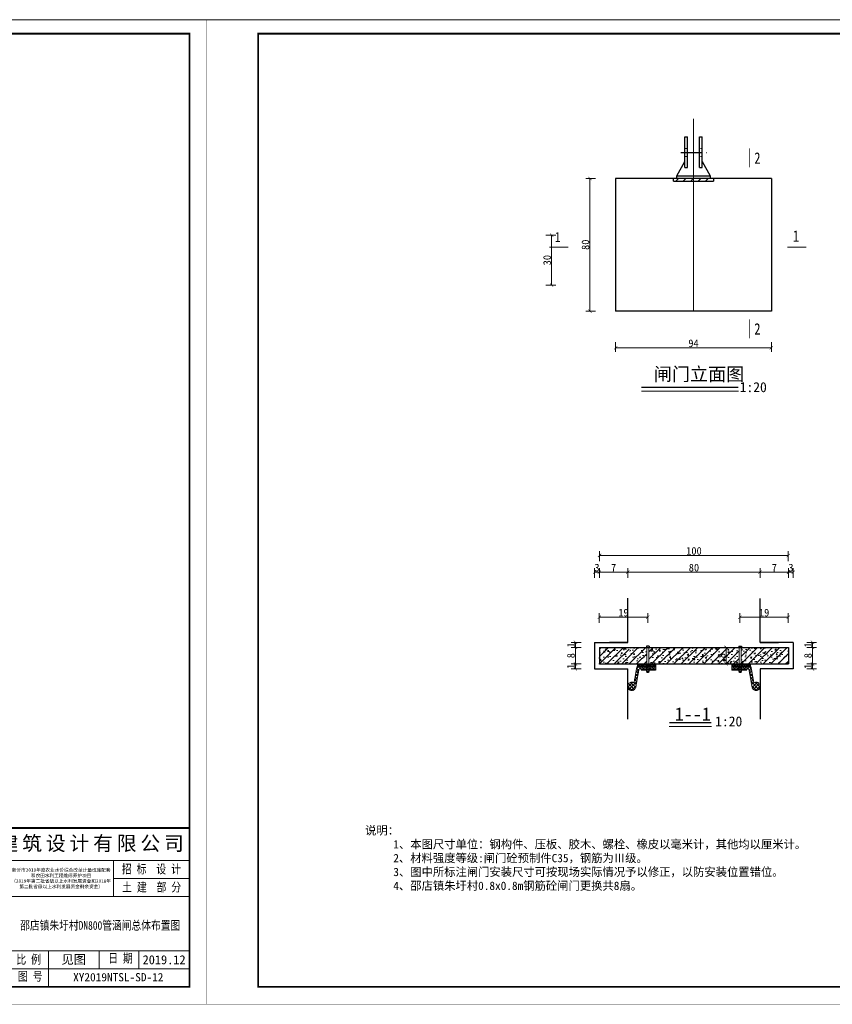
# Model space of a CAD drawing. Extents: x 36231 to 595326, y 3059 to 3871788.
# Tile 48 of 143: x 584526 to 584771, y 3865728 to 3866025. Entities that reach past the tile are written whole.
import ezdxf
from ezdxf.lldxf.tags import DXFTag

# ---------------------------------------------------------------- set-up
doc = ezdxf.new("R2010")
doc.units = 0
doc.header["$PDMODE"] = 32
doc.header["$PDSIZE"] = 0.2
doc.linetypes.add('CENTER', pattern=[50.800000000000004, 31.75, -6.35, 6.35, -6.35])
doc.linetypes.add('HIDDEN', pattern=[0.375, 0.25, -0.125])
doc.layers.get('0').update_dxf_attribs({"linetype": 'CONTINUOUS'})
doc.layers.get('Defpoints').update_dxf_attribs({"linetype": 'CONTINUOUS'})
for name, color, linetype, lineweight in [('0.09标注线', 3, 'CONTINUOUS', 9), ('0.13文字', 3, 'CONTINUOUS', 13), ('图框１', 5, 'CONTINUOUS', 60), ('文字', 7, 'CONTINUOUS', 15), ('文字层', 7, 'CONTINUOUS', 15), ('标注线', 7, 'CONTINUOUS', 18), ('粗实线', 1, 'CONTINUOUS', 40), ('细实线', 3, 'CONTINUOUS', 20), ('细线', 7, 'CONTINUOUS', 15), ('虚线', 251, 'HIDDEN', 15), ('轮廓西线', 1, 'CONTINUOUS', 15)]:
    doc.layers.add(name, color=color, linetype=linetype, lineweight=lineweight)
doc.layers.add('图层4', color=255, linetype='CONTINUOUS')
doc.layers.add('点划线', color=3, linetype='CENTER')
doc.styles.add('-仿宋_GB2312', font='仿宋_GB2312_0.ttf')
doc.styles.add('LYJFS', font='times.ttf', dxfattribs={"width": 0.7})
doc.styles.get("Standard").update_dxf_attribs({"font": 'rs.shx', "bigfont": 'hztxt.shx'})
doc.styles.add('图框', font='仿宋_GB2312_0.ttf', dxfattribs={"width": 0.8})
tags = doc.linetypes.add('DASHDOT2', pattern=[0.5, 0.25, -0.125, 0, -0.125]).pattern_tags.tags
tags[10:11] = [DXFTag(74, 4), DXFTag(75, 0), DXFTag(340, '0'), DXFTag(46, 1.0), DXFTag(50, 0.0), DXFTag(44, 0.0), DXFTag(45, 0.0)]
tags[8:9] = [DXFTag(74, 4), DXFTag(75, 0), DXFTag(340, '0'), DXFTag(46, 1.0), DXFTag(50, 0.0), DXFTag(44, 0.0), DXFTag(45, 0.0)]
tags[6:7] = [DXFTag(74, 4), DXFTag(75, 0), DXFTag(340, '0'), DXFTag(46, 1.0), DXFTag(50, 0.0), DXFTag(44, 0.0), DXFTag(45, 0.0)]
tags[4:5] = [DXFTag(74, 4), DXFTag(75, 0), DXFTag(340, '0'), DXFTag(46, 1.0), DXFTag(50, 0.0), DXFTag(44, 0.0), DXFTag(45, 0.0)]
doc.dimstyles.get("Standard").update_dxf_attribs({"dimtxt": 0.18, "dimasz": 0.18, "dimexe": 0.18, "dimexo": 0.0625, "dimgap": 0.09, "dimtad": 0, "dimtih": 1, "dimtoh": 1, "dimdec": 0, "dimlfac": 2, "dimzin": 0, "dimdsep": 46, "dimtxsty": 'Standard', "dimcen": 0.09, "dimadec": 0, "dimazin": 0, "dimtfac": 1, "dimtdec": 0, "dimtofl": 0, "dimtmove": 0, "dimatfit": 3, "dimfxl": 1, "dimtolj": 1, "dimtzin": 0, "dimarcsym": 0})
doc.dimstyles.new('zzzz STANDARD', dxfattribs={"dimtxt": 2.3, "dimasz": 1, "dimexe": 1.25, "dimexo": 1.5, "dimgap": 0.2, "dimtad": 1, "dimdec": 0, "dimlfac": 10, "dimzin": 0, "dimdsep": 46, "dimtxsty": '-仿宋_GB2312', "dimblk": 'ARCHTICK', "dimcen": 0.09, "dimadec": 0, "dimazin": 0, "dimtfac": 1, "dimtdec": 0, "dimtix": 1, "dimtmove": 2, "dimatfit": 3, "dimfxl": 1.7, "dimfxlon": 1, "dimtolj": 1, "dimtzin": 0, "dimlwd": 9, "dimlwe": 9, "dimarcsym": 0})

# ---------------------------------------------------------------- blocks, each defined once
blk = doc.blocks.new('eesz')
at = {"layer": '图框１', "color": 7, "const_width": 0.46666665}
blk.add_lwpolyline([(25244.47424427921, -497.5989567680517), (25244.47424427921, -1980.561866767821), (27344.47416927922, -1980.561866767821), (27344.47416927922, -497.5989567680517)], close=True, dxfattribs=at)
blk.add_lwpolyline([(25244.47424427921, -497.5989567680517), (25244.47424427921, -1980.561866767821), (27344.47416927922, -1980.561866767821), (27344.47416927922, -497.5989567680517)], close=True, dxfattribs=at)
at = {"layer": '图框１', "color": 5, "const_width": 0.46666665}
blk.add_lwpolyline([(25244.47424427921, -497.5989567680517), (25244.47424427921, -1980.561866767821), (27344.47416927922, -1980.561866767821), (27344.47416927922, -497.5989567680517)], close=True, dxfattribs=at)
at = {"layer": '图框１', "color": 7}
blk.add_lwpolyline([(25322.25201927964, -518.3396967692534, 3.111110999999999, 3.111110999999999, 0), (27318.54824427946, -518.3396967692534, 2.592592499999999, 2.592592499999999, 0), (27318.54824427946, -1954.635941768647, 2.592592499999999, 2.592592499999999, 0), (25322.25201927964, -1954.635941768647, 2.592592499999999, 2.592592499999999, 0)], format="xyseb", close=True, dxfattribs=at)
blk.add_lwpolyline([(25322.25201927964, -518.3396967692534, 3.111110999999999, 3.111110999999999, 0), (27318.54824427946, -518.3396967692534, 2.592592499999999, 2.592592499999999, 0), (27318.54824427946, -1954.635941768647, 2.592592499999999, 2.592592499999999, 0), (25322.25201927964, -1954.635941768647, 2.592592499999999, 2.592592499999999, 0)], format="xyseb", close=True, dxfattribs=at)
at = {"layer": '图框１', "color": 5}
blk.add_lwpolyline([(25322.25201927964, -518.3396967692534, 3.111110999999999, 3.111110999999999, 0), (27318.54824427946, -518.3396967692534, 2.592592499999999, 2.592592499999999, 0), (27318.54824427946, -1954.635941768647, 2.592592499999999, 2.592592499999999, 0), (25322.25201927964, -1954.635941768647, 2.592592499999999, 2.592592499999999, 0)], format="xyseb", close=True, dxfattribs=at)
at = {"layer": '细线', "color": 7}
for p, q in [((26850.32603877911, -1715.080394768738), (27318.54824427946, -1715.080394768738)), ((26850.32603877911, -1764.080393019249), (27318.54824427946, -1764.080393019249)), ((26910.21492552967, -1764.080393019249), (26910.21492552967, -1927.41372051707)), ((27008.21492202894, -1764.080393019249), (27008.21492202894, -1927.41372051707)), ((27046.32603177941, -1764.080393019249), (27046.32603177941, -1954.635941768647)), ((27204.21491502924, -1764.080393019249), (27204.21491502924, -1818.524835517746)), ((26850.32603877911, -1791.302614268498), (27046.32603177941, -1791.302614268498)), ((27204.21491502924, -1791.302614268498), (27318.54824427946, -1791.302614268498)), ((26850.32603877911, -1818.524835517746), (27318.54824427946, -1818.524835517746)), ((26850.32603877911, -1845.747056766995), (27046.32603177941, -1845.747056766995)), ((26654.32604577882, -1864.802611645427), (26654.32604577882, -1954.635941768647)), ((26752.32604227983, -1864.802611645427), (26752.32604227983, -1954.635941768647)), ((26556.32604927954, -1872.969278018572), (26850.32603877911, -1872.969278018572)), ((26850.32603877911, -1872.969278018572), (27046.32603177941, -1872.969278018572)), ((26556.32604927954, -1894.747055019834), (26850.32603877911, -1894.747055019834)), ((26850.32603877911, -1900.191499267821), (27318.54824427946, -1900.191499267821)), ((27106.21491852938, -1900.191499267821), (27106.21491852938, -1954.635941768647)), ((27182.43713802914, -1900.191499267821), (27182.43713802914, -1927.41372051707)), ((27242.3260247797, -1900.191499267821), (27242.3260247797, -1927.41372051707)), ((26556.32604927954, -1913.80260989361), (26850.32603877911, -1913.80260989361)), ((26850.32603877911, -1927.41372051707), (27318.54824427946, -1927.41372051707)), ((26556.32604927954, -1932.858164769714), (26850.32603877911, -1932.858164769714))]:
    blk.add_line(p, q, dxfattribs=at)
at = {"layer": '细线', "color": 7, "const_width": 2.722222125}
for points in [[(27318.54824427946, -1715.080394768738), (26850.32603877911, -1715.080394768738), (26850.32603877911, -1954.635941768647)], [(26556.32604927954, -1864.802611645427), (26556.32604927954, -1954.635941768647)]]:
    blk.add_lwpolyline(points, dxfattribs=at)
at = {"layer": '文字', "color": 7, "line_spacing_factor": 0.5, "style": '-仿宋_GB2312'}
for s, insert, char_height, width, attachment_point in [('{\\fSimSun|b0|i0|c134|p2;\\T1.2;\\C256;四川万鼎轩建筑设计有限公司}', (27084.4371415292, -1739.580393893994), 21.777777, 468.2222055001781, 5), ('{\\W0.8;批 准}', (26880.2704821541, -1777.691503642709), 13.611110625, 59.88888675, 5), ('{\\W0.8;招 标  设 计}', (27261.29137848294, -1777.691503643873), 13.611110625, 114.1529269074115, 5), ('{\\W0.8;核 定}', (26880.2704821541, -1804.913724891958), 13.611110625, 59.88888675, 5), ('{\\W0.8;土 建  部 分}', (27261.66570545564, -1804.913724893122), 13.611110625, 114.9015808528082, 5), ('{\\W0.8;审 查}', (26880.2704821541, -1832.135946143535), 13.611110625, 59.88888675, 5), ('{\\W0.8;校 核}', (26880.2704821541, -1859.358167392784), 13.611110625, 59.88888675, 5), ('{\\W0.8;设 计}', (26880.2704821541, -1886.580388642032), 13.611110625, 59.88888675, 5), ('{\\W0.8;制 图}', (26880.2704821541, -1913.80260989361), 13.611110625, 59.88888675, 5), ('{\\W0.8;比 例}', (27076.27047515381, -1913.80260989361), 13.611110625, 59.88888675, 5), ('见图', (27144.32602827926, -1913.802609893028), 13.611110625, 76.22221949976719, 5), ('{\\W0.8;日 期}', (27196.2089412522, -1904.442667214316), 13.611110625, 54.50771360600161, 1), ('2019.12', (27280.437134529, -1913.80260989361), 13.611110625, 76.22221950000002, 5), ('{\\W0.7; 会签单位}', (26605.32604752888, -1943.747053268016), 10.8888885, 97.9999965, 5), ('{\\W0.7;会签者}', (26703.32604402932, -1943.747053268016), 10.8888885, 97.9999965, 5), ('{\\W0.7;日期}', (26801.32604052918, -1943.747053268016), 10.8888885, 97.9999965, 5), ('{\\W0.85;设计证书编号：A251033227}', (26948.32603527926, -1941.024831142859), 13.611110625, 195.9999930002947, 5), ('{\\W0.8;图 号}', (27060.09783500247, -1931.664888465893), 13.611110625, 54.50771360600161, 1)]:
    blk.add_mtext(s, dxfattribs=dict(at, insert=insert, char_height=char_height, width=width, attachment_point=attachment_point))
at = {"layer": '文字', "color": 7, "insert": (27125.27047340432, -1791.302614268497), "char_height": 5, "width": 157.8888832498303, "attachment_point": 5, "style": '-仿宋_GB2312'}
blk.add_mtext('新沂市2019年度农业水价综合改革计量设施配套\\P和农田水利工程维修养护项目\\P（2019年第二批省级以上水利发展资金和2018年\\P第二批省级以上水利发展资金剩余资金）', dxfattribs=at)
blk = doc.blocks.new('_ARCHTICK')
at = {"color": 0, "linetype": 'ByBlock', "const_width": 0.15}
blk.add_lwpolyline([(-0.5, -0.5), (0.5, 0.5)], dxfattribs=at)
blk = doc.blocks.new('*D2267')
at = {"layer": 'Defpoints', "color": 0, "lineweight": 13}
for p in [(584701.0108548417, 3865830.794496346), (584693.7798039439, 3865829.294496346), (584699.5608548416, 3865829.294496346)]:
    blk.add_point(p, dxfattribs=at)
at = {"layer": '细实线', "color": 0, "lineweight": 9}
for p, q in [((584695.4798039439, 3865830.794496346), (584692.5298039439, 3865830.794496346)), ((584693.7798039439, 3865830.794496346), (584693.7798039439, 3865829.294496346)), ((584695.4798039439, 3865829.294496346), (584692.5298039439, 3865829.294496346))]:
    blk.add_line(p, q, dxfattribs=at)
for p, rotation in [((584693.7798039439, 3865830.794496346), 90), ((584693.7798039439, 3865829.294496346), 270)]:
    blk.add_blockref('_ARCHTICK', p, dxfattribs=dict(at, rotation=rotation))
at = {"layer": '细实线', "color": 0, "lineweight": 9, "insert": (584692.4298039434, 3865830.044496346), "char_height": 2.3, "attachment_point": 5, "rotation": 90, "style": '-仿宋_GB2312'}
blk.add_mtext('\\A1;1', dxfattribs=at)
blk = doc.blocks.new('*D2268')
at = {"layer": 'Defpoints', "color": 0, "lineweight": 13}
for p in [(584693.7798039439, 3865837.294496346), (584700.3894262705, 3865837.294496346), (584701.0108548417, 3865835.794496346)]:
    blk.add_point(p, dxfattribs=at)
at = {"layer": '细实线', "color": 0, "lineweight": 9}
for p, q in [((584695.4798039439, 3865837.294496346), (584692.5298039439, 3865837.294496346)), ((584695.4798039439, 3865835.794496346), (584692.5298039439, 3865835.794496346)), ((584693.7798039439, 3865835.794496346), (584693.7798039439, 3865837.294496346))]:
    blk.add_line(p, q, dxfattribs=at)
for p, rotation in [((584693.7798039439, 3865837.294496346), 90), ((584693.7798039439, 3865835.794496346), 270)]:
    blk.add_blockref('_ARCHTICK', p, dxfattribs=dict(at, rotation=rotation))
at = {"layer": '细实线', "color": 0, "lineweight": 9, "insert": (584692.4298039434, 3865836.544496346), "char_height": 2.3, "attachment_point": 5, "rotation": 90, "style": '-仿宋_GB2312'}
blk.add_mtext('\\A1;1', dxfattribs=at)
blk = doc.blocks.new('*D2260')
at = {"layer": 'Defpoints', "color": 0, "lineweight": 13}
for p in [(584701.0108548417, 3865858.450759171), (584699.5608548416, 3865835.13576834), (584701.0108548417, 3865831.63576834)]:
    blk.add_point(p, dxfattribs=at)
at = {"layer": '细实线', "color": 0, "lineweight": 9}
for p, q in [((584699.5608548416, 3865856.75075917), (584699.5608548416, 3865859.700759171)), ((584701.0108548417, 3865856.75075917), (584701.0108548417, 3865859.700759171)), ((584699.5608548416, 3865858.450759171), (584701.0108548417, 3865858.450759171))]:
    blk.add_line(p, q, dxfattribs=at)
at = {"layer": '细实线', "color": 0, "lineweight": 9, "rotation": 180}
blk.add_blockref('_ARCHTICK', (584699.5608548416, 3865858.450759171), dxfattribs=at)
at = {"layer": '细实线', "color": 0, "lineweight": 9}
blk.add_blockref('_ARCHTICK', (584701.0108548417, 3865858.450759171), dxfattribs=at)
at = {"layer": '细实线', "color": 0, "lineweight": 9, "insert": (584700.2858548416, 3865859.800759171), "char_height": 2.3, "attachment_point": 5, "style": '-仿宋_GB2312'}
blk.add_mtext('\\A1;3', dxfattribs=at)
blk = doc.blocks.new('*D2269')
at = {"layer": 'Defpoints', "color": 0, "lineweight": 13}
for p in [(584758.0108548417, 3865830.794496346), (584759.4608548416, 3865829.294496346), (584765.2419057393, 3865829.294496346)]:
    blk.add_point(p, dxfattribs=at)
at = {"layer": '细实线', "color": 0, "lineweight": 9}
for p, q in [((584763.5419057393, 3865830.794496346), (584766.4919057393, 3865830.794496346)), ((584765.2419057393, 3865830.794496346), (584765.2419057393, 3865829.294496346)), ((584763.5419057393, 3865829.294496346), (584766.4919057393, 3865829.294496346))]:
    blk.add_line(p, q, dxfattribs=at)
for p, rotation in [((584765.2419057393, 3865830.794496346), 90), ((584765.2419057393, 3865829.294496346), 270)]:
    blk.add_blockref('_ARCHTICK', p, dxfattribs=dict(at, rotation=rotation))
at = {"layer": '细实线', "color": 0, "lineweight": 9, "insert": (584763.8919057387, 3865830.044496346), "char_height": 2.3, "attachment_point": 5, "rotation": 90, "style": '-仿宋_GB2312'}
blk.add_mtext('\\A1;1', dxfattribs=at)
blk = doc.blocks.new('*D2261')
at = {"layer": 'Defpoints', "color": 0, "lineweight": 13}
for p in [(584758.0108548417, 3865858.450759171), (584749.4608548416, 3865835.13576834), (584758.0108548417, 3865831.63576834)]:
    blk.add_point(p, dxfattribs=at)
at = {"layer": '细实线', "color": 0, "lineweight": 9}
for p, q in [((584749.4608548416, 3865856.75075917), (584749.4608548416, 3865859.700759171)), ((584758.0108548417, 3865856.75075917), (584758.0108548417, 3865859.700759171)), ((584749.4608548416, 3865858.450759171), (584758.0108548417, 3865858.450759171))]:
    blk.add_line(p, q, dxfattribs=at)
at = {"layer": '细实线', "color": 0, "lineweight": 9, "rotation": 180}
blk.add_blockref('_ARCHTICK', (584749.4608548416, 3865858.450759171), dxfattribs=at)
at = {"layer": '细实线', "color": 0, "lineweight": 9}
blk.add_blockref('_ARCHTICK', (584758.0108548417, 3865858.450759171), dxfattribs=at)
at = {"layer": '细实线', "color": 0, "lineweight": 9, "insert": (584753.7358548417, 3865859.800759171), "char_height": 2.3, "attachment_point": 5, "style": '-仿宋_GB2312'}
blk.add_mtext('\\A1;7', dxfattribs=at)
blk = doc.blocks.new('*D2270')
at = {"layer": 'Defpoints', "color": 0, "lineweight": 13}
for p in [(584758.0108548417, 3865835.794496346), (584758.6322834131, 3865837.294496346), (584765.2419057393, 3865837.294496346)]:
    blk.add_point(p, dxfattribs=at)
at = {"layer": '细实线', "color": 0, "lineweight": 9}
for p, q in [((584763.5419057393, 3865837.294496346), (584766.4919057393, 3865837.294496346)), ((584763.5419057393, 3865835.794496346), (584766.4919057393, 3865835.794496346)), ((584765.2419057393, 3865835.794496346), (584765.2419057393, 3865837.294496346))]:
    blk.add_line(p, q, dxfattribs=at)
for p, rotation in [((584765.2419057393, 3865837.294496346), 90), ((584765.2419057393, 3865835.794496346), 270)]:
    blk.add_blockref('_ARCHTICK', p, dxfattribs=dict(at, rotation=rotation))
at = {"layer": '细实线', "color": 0, "lineweight": 9, "insert": (584763.8919057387, 3865836.544496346), "char_height": 2.3, "attachment_point": 5, "rotation": 90, "style": '-仿宋_GB2312'}
blk.add_mtext('\\A1;1', dxfattribs=at)
blk = doc.blocks.new('*D2263')
at = {"layer": 'Defpoints', "color": 0, "lineweight": 13}
for p in [(584758.0108548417, 3865858.450759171), (584759.4608548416, 3865835.13576834), (584758.0108548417, 3865831.63576834)]:
    blk.add_point(p, dxfattribs=at)
at = {"layer": '细实线', "color": 0, "lineweight": 9}
for p, q in [((584758.0108548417, 3865856.75075917), (584758.0108548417, 3865859.700759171)), ((584759.4608548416, 3865856.75075917), (584759.4608548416, 3865859.700759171)), ((584759.4608548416, 3865858.450759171), (584758.0108548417, 3865858.450759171))]:
    blk.add_line(p, q, dxfattribs=at)
at = {"layer": '细实线', "color": 0, "lineweight": 9, "rotation": 180}
blk.add_blockref('_ARCHTICK', (584758.0108548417, 3865858.450759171), dxfattribs=at)
at = {"layer": '细实线', "color": 0, "lineweight": 9}
blk.add_blockref('_ARCHTICK', (584759.4608548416, 3865858.450759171), dxfattribs=at)
at = {"layer": '细实线', "color": 0, "lineweight": 9, "insert": (584758.7358548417, 3865859.800759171), "char_height": 2.3, "attachment_point": 5, "style": '-仿宋_GB2312'}
blk.add_mtext('\\A1;3', dxfattribs=at)
blk = doc.blocks.new('*D2264')
at = {"layer": 'Defpoints', "color": 0, "lineweight": 13}
for p in [(584709.5608548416, 3865858.450759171), (584709.5608548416, 3865850.606866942), (584749.4608548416, 3865850.557343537)]:
    blk.add_point(p, dxfattribs=at)
at = {"layer": '细实线', "color": 0, "lineweight": 9}
for p, q in [((584709.5608548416, 3865856.75075917), (584709.5608548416, 3865859.700759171)), ((584749.4608548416, 3865856.75075917), (584749.4608548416, 3865859.700759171)), ((584749.4608548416, 3865858.450759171), (584709.5608548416, 3865858.450759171))]:
    blk.add_line(p, q, dxfattribs=at)
at = {"layer": '细实线', "color": 0, "lineweight": 9, "rotation": 180}
blk.add_blockref('_ARCHTICK', (584709.5608548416, 3865858.450759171), dxfattribs=at)
at = {"layer": '细实线', "color": 0, "lineweight": 9}
blk.add_blockref('_ARCHTICK', (584749.4608548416, 3865858.450759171), dxfattribs=at)
at = {"layer": '细实线', "color": 0, "lineweight": 9, "insert": (584729.5108548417, 3865859.800759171), "char_height": 2.3, "attachment_point": 5, "style": '-仿宋_GB2312'}
blk.add_mtext('\\A1;80', dxfattribs=at)
blk = doc.blocks.new('*D2265')
at = {"layer": 'Defpoints', "color": 0, "lineweight": 13}
for p in [(584701.0108548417, 3865858.450759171), (584701.0108548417, 3865856.75075917), (584709.5608548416, 3865850.606866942)]:
    blk.add_point(p, dxfattribs=at)
at = {"layer": '细实线', "color": 0, "lineweight": 9}
for p, q in [((584701.0108548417, 3865858.25075917), (584701.0108548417, 3865859.700759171)), ((584709.5608548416, 3865856.75075917), (584709.5608548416, 3865859.700759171)), ((584709.5608548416, 3865858.450759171), (584701.0108548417, 3865858.450759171))]:
    blk.add_line(p, q, dxfattribs=at)
at = {"layer": '细实线', "color": 0, "lineweight": 9, "rotation": 180}
blk.add_blockref('_ARCHTICK', (584701.0108548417, 3865858.450759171), dxfattribs=at)
at = {"layer": '细实线', "color": 0, "lineweight": 9}
blk.add_blockref('_ARCHTICK', (584709.5608548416, 3865858.450759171), dxfattribs=at)
at = {"layer": '细实线', "color": 0, "lineweight": 9, "insert": (584705.2858548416, 3865859.800759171), "char_height": 2.3, "attachment_point": 5, "style": '-仿宋_GB2312'}
blk.add_mtext('\\A1;7', dxfattribs=at)
blk = doc.blocks.new('*D2256')
at = {"layer": 'Defpoints', "color": 0, "lineweight": 13}
for p in [(584739.1811104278, 3865835.794496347), (584739.1811104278, 3865835.794496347), (584739.181110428, 3865830.794496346)]:
    blk.add_point(p, dxfattribs=at)
at = {"layer": '细实线', "color": 0, "lineweight": 9}
for p, q in [((584739.1811104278, 3865835.794496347), (584737.9311104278, 3865835.794496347)), ((584739.1811104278, 3865830.794496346), (584739.1811104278, 3865835.794496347)), ((584739.1811104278, 3865830.794496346), (584737.9311104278, 3865830.794496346))]:
    blk.add_line(p, q, dxfattribs=at)
for p, rotation in [((584739.1811104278, 3865835.794496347), 90), ((584739.1811104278, 3865830.794496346), 270)]:
    blk.add_blockref('_ARCHTICK', p, dxfattribs=dict(at, rotation=rotation))
at = {"layer": '细实线', "color": 0, "lineweight": 9, "insert": (584737.8311104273, 3865833.294496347), "char_height": 2.3, "attachment_point": 5, "rotation": 90, "style": '-仿宋_GB2312'}
blk.add_mtext('\\A1;8', dxfattribs=at)
blk = doc.blocks.new('*D2258')
at = {"layer": 'Defpoints', "color": 0, "lineweight": 13}
for p in [(584743.3451796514, 3865844.882059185), (584757.9608548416, 3865835.794496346), (584743.3451796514, 3865828.227150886)]:
    blk.add_point(p, dxfattribs=at)
at = {"layer": '细实线', "color": 0, "lineweight": 9}
for p, q in [((584743.3451796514, 3865843.182059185), (584743.3451796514, 3865846.132059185)), ((584757.9608548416, 3865844.882059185), (584743.3451796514, 3865844.882059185)), ((584757.9608548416, 3865843.182059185), (584757.9608548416, 3865846.132059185))]:
    blk.add_line(p, q, dxfattribs=at)
at = {"layer": '细实线', "color": 0, "lineweight": 9, "rotation": 180}
blk.add_blockref('_ARCHTICK', (584743.3451796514, 3865844.882059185), dxfattribs=at)
at = {"layer": '细实线', "color": 0, "lineweight": 9}
blk.add_blockref('_ARCHTICK', (584757.9608548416, 3865844.882059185), dxfattribs=at)
at = {"layer": '细实线', "color": 0, "lineweight": 9, "insert": (584750.6530172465, 3865846.232059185), "char_height": 2.3, "attachment_point": 5, "style": '-仿宋_GB2312'}
blk.add_mtext('\\A1;19', dxfattribs=at)

msp = doc.modelspace()

# ---------------------------------------------------------------- hatches: boundary and pattern name
at = {"layer": '0.09标注线', "lineweight": 13}
h = msp.add_hatch(dxfattribs=at)
h.set_pattern_fill('ANSI31', color=256, scale=0.5, style=0)
h.set_pattern_definition([(45, (584701.0108548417, 3865830.794496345), (-1.122532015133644, 1.122532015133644), [])])
h.paths.add_polyline_path([(584758.0108548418, 3865830.794496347), (584758.0108548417, 3865835.794496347), (584749.0233548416, 3865835.794496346), (584749.0233548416, 3865834.882159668, -0.5773502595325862), (584748.863644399, 3865834.789950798, 0.1316525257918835), (584748.9168812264, 3865834.775686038, 0.4142135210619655), (584749.0233548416, 3865834.882159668), (584749.0233548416, 3865835.794496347), (584743.6951796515, 3865835.794496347), (584743.6951796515, 3865830.794496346), (584746.4951796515, 3865830.794496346)])
h.paths.add_polyline_path([(584743.0951796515, 3865830.794496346), (584743.0951796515, 3865835.794496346), (584715.9265300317, 3865835.794496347), (584715.9265300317, 3865830.794496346), (584718.1265300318, 3865830.794496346)])
h.paths.add_polyline_path([(584715.3265300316, 3865830.794496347), (584715.3265300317, 3865835.794496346), (584710.2113021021, 3865835.794496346), (584710.2113021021, 3865834.882159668, -1.000033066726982), (584709.9983548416, 3865834.882159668), (584709.9983548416, 3865835.794496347), (584702.6233548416, 3865835.794496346), (584702.6233548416, 3865834.882159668, -1), (584702.4104075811, 3865834.882159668), (584702.4104075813, 3865835.794496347), (584701.0108548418, 3865835.794496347), (584701.0108548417, 3865830.794496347)])
h.paths.add_polyline_path([(584736.0613910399, 3865831.38300986), (584736.0613910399, 3865835.205982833), (584739.5113910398, 3865835.205982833), (584739.5113910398, 3865831.38300986)], flags=24)
h = msp.add_hatch(dxfattribs=at)
h.set_pattern_fill('AR-CONC', color=256, scale=0.02, style=0)
h.set_pattern_definition([(49.99999999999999, (584701.0108548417, 3865830.794496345), (3.64369337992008, -0.3187817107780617), [0.381, -4.191000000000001]), (355, (584701.0108548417, 3865830.794496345), (-0.7048565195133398, 3.8211328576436), [0.3048, -3.3528]), (100.451, (584701.3144948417, 3865830.767931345), (2.938850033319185, 3.502333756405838), [0.3238, -3.5618]), (46.18420000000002, (584701.0108548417, 3865831.810496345), (5.421580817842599, -0.8408465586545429), [0.5714999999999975, -6.28649999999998]), (96.6356, (584701.4626528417, 3865831.740426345), (4.748084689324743, 4.948511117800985), [0.4857, -5.3427]), (351.1840000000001, (584701.0108548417, 3865831.810496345), (4.748092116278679, 4.948502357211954), [0.4572, -5.0292]), (21, (584701.5188548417, 3865831.556496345), (3.032297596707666, -2.04531037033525), [0.381, -4.191000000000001]), (326.0000000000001, (584701.5188548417, 3865831.556496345), (1.236040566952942, 3.683759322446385), [0.3048, -3.3528]), (71.4514, (584701.7715448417, 3865831.386054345), (4.268329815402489, 1.638457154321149), [0.3238, -3.5618]), (37.50000000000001, (584701.0108548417, 3865830.794496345), (0.06177206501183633, 1.691100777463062), [0, -3.31216, 0, -3.4036, 0, -3.3655]), (7.499999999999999, (584701.0108548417, 3865830.794496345), (1.336393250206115, 2.00361149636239), [0, -1.94056, 0, -3.23596, 0, -1.2827]), (327.5, (584699.8780148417, 3865830.794496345), (2.711811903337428, -0.1145748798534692), [0, -1.27, 0, -3.9624, 0, -5.2578]), (317.5, (584699.3700148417, 3865830.794496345), (2.962583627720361, 0.5085298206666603), [0, -1.651, 0, -2.63144, 0, -3.7338])])
h.paths.add_polyline_path([(584743.6951796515, 3865830.794496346), (584746.4951796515, 3865830.794496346), (584758.0108548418, 3865830.794496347), (584758.0108548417, 3865835.794496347), (584749.0233548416, 3865835.794496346), (584749.0233548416, 3865834.882159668, -0.5773502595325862), (584748.863644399, 3865834.789950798, 0.1316525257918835), (584748.9168812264, 3865834.775686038, 0.4142135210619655), (584749.0233548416, 3865834.882159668), (584749.0233548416, 3865835.794496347), (584743.6951796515, 3865835.794496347)])
h.paths.add_polyline_path([(584715.9265300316, 3865835.794496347), (584715.9265300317, 3865830.794496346), (584718.1265300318, 3865830.794496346), (584743.0951796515, 3865830.794496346), (584743.0951796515, 3865835.794496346)])
h.paths.add_polyline_path([(584710.2113021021, 3865835.794496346), (584710.2113021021, 3865834.882159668, -1.000033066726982), (584709.9983548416, 3865834.882159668), (584709.9983548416, 3865835.794496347), (584702.6233548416, 3865835.794496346), (584702.6233548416, 3865834.882159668, -1), (584702.4104075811, 3865834.882159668), (584702.4104075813, 3865835.794496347), (584701.0108548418, 3865835.794496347), (584701.0108548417, 3865830.794496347), (584715.3265300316, 3865830.794496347), (584715.3265300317, 3865835.794496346)])
h.paths.add_polyline_path([(584736.0613910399, 3865831.38300986), (584736.0613910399, 3865835.205982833), (584739.5113910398, 3865835.205982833), (584739.5113910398, 3865831.38300986)], flags=24)
at = {"layer": '标注线'}
h = msp.add_hatch(dxfattribs=at)
h.set_pattern_fill('ANSI31', scale=0.5, style=0)
h.set_pattern_definition([(45, (582763.0949285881, 3864179.261281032), (-1.122532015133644, 1.122532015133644), [])])
h.paths.add_polyline_path([(584735.3764783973, 3865977.108524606), (584723.3764783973, 3865977.108524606), (584723.3764783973, 3865976.308524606), (584735.3764783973, 3865976.308524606)])
at = {"layer": '虚线', "ltscale": 0.1}
h = msp.add_hatch(dxfattribs=at)
h.set_pattern_fill('ANSI37', scale=0.45, angle=180, style=0)
h.set_pattern_definition([(135, (581401.5652125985, 3865216.247736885), (0.5051394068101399, 0.50513940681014), []), (45.00000000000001, (581401.5652125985, 3865216.247736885), (0.50513940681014, -0.5051394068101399), [])])
h.paths.add_polyline_path([(584711.986947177, 3865823.827436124, -3.353267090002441), (584711.4472803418, 3865825.085911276), (584712.3216126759, 3865830.044496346), (584718.0716126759, 3865830.044496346), (584718.0716126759, 3865829.294496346), (584712.9509373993, 3865829.294496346)])
h = msp.add_hatch(dxfattribs=at)
h.set_pattern_fill('_USER', scale=0.375, angle=135, style=0, double=1, pattern_type=0)
h.set_pattern_definition([(225, (583366.1197508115, 3865363.10539407), (-0.2651650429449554, 0.2651650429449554), []), (135, (583366.1197508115, 3865363.10539407), (0.2651650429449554, 0.2651650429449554), [])])
h.paths.add_polyline_path([(584712.4716126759, 3865830.044496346), (584712.4716126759, 3865830.794496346), (584718.0716126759, 3865830.794496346), (584718.0716126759, 3865830.044496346)])
h = msp.add_hatch(dxfattribs=at)
h.set_pattern_fill('_USER', scale=0.375, angle=135, style=0, double=1, pattern_type=0)
h.set_pattern_definition([(315, (586092.8970415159, 3865363.105394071), (0.2651650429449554, 0.2651650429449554), []), (45.00000000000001, (586092.8970415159, 3865363.105394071), (-0.2651650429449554, 0.2651650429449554), [])])
h.paths.add_polyline_path([(584746.5451796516, 3865830.044496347), (584746.5451796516, 3865830.794496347), (584740.9451796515, 3865830.794496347), (584740.9451796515, 3865830.044496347)])
h = msp.add_hatch(dxfattribs=at)
h.set_pattern_fill('ANSI37', scale=0.45, angle=180, style=0)
h.set_pattern_definition([(45.00000000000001, (588057.4515797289, 3865216.247736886), (-0.5051394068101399, 0.50513940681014), []), (135, (588057.4515797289, 3865216.247736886), (-0.50513940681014, -0.5051394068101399), [])])
h.paths.add_polyline_path([(584747.0298451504, 3865823.827436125, 3.353267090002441), (584747.5695119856, 3865825.085911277), (584746.6951796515, 3865830.044496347), (584740.9451796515, 3865830.044496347), (584740.9451796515, 3865829.294496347), (584746.0658549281, 3865829.294496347)])
h = msp.add_hatch(dxfattribs=at)
h.set_pattern_fill('ANSI31', scale=0.1, angle=180, style=0)
h.set_pattern_definition([(135, (583366.1197508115, 3865365.244633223), (0.2245064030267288, 0.2245064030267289), [])])
h.paths.add_polyline_path([(584718.0716126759, 3865828.894496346), (584713.5716126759, 3865828.894496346), (584713.5716126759, 3865829.294496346), (584718.0716126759, 3865829.294496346)])
h = msp.add_hatch(dxfattribs=at)
h.set_pattern_fill('ANSI31', scale=0.1, angle=180, style=0)
h.set_pattern_definition([(45.00000000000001, (586092.8970415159, 3865365.244633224), (-0.2245064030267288, 0.2245064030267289), [])])
h.paths.add_polyline_path([(584740.9451796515, 3865828.894496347), (584745.4451796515, 3865828.894496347), (584745.4451796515, 3865829.294496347), (584740.9451796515, 3865829.294496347)])

# ---------------------------------------------------------------- linework, layer by layer
at = {"layer": '0.13文字', "lineweight": 13}
msp.add_line((590756.6746656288, 3866024.876522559), (583664.2750096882, 3866024.876522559), dxfattribs=at)
at = {"layer": '图层4', "color": 7}
for p, q in [((584715.1716126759, 3865836.194496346), (584715.1716126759, 3865835.794496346)), ((584715.9716126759, 3865836.194496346), (584715.1716126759, 3865836.194496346)), ((584715.9716126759, 3865836.194496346), (584715.9716126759, 3865835.794496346)), ((584743.0451796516, 3865836.194496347), (584743.8451796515, 3865836.194496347)), ((584743.0451796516, 3865836.194496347), (584743.0451796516, 3865835.794496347)), ((584743.8451796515, 3865836.194496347), (584743.8451796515, 3865835.794496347))]:
    msp.add_line(p, q, dxfattribs=at)
at = {"layer": '标注线', "color": 7}
for p, q in [((584713.6907772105, 3865912.961340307), (584742.901674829, 3865912.961340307)), ((584722.0496416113, 3865811.981407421), (584734.7612209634, 3865811.981407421))]:
    msp.add_line(p, q, dxfattribs=at)
for points, const_width in [([(584746.2102221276, 3865980.394478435), (584746.2102221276, 3865986.135685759)], 0.28), ([(584691.6910618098, 3865956.343612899), (584685.9498544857, 3865956.343612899)], 0.28), ([(584763.4013624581, 3865956.365409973), (584757.660155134, 3865956.365409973)], 0.28), ([(584746.2102221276, 3865928.90888789), (584746.2102221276, 3865934.650095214)], 0.28), ([(584713.6907772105, 3865914.142656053), (584742.901674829, 3865914.142656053)], 0.4), ([(584722.0496416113, 3865813.055368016), (584734.7612209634, 3865813.055368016)], 0.4)]:
    msp.add_lwpolyline(points, dxfattribs=dict(at, const_width=const_width))
at = {"layer": '点划线', "color": 7, "ltscale": 0.2}
msp.add_line((584725.5655477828, 3865984.858524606), (584733.2757994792, 3865984.858524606), dxfattribs=at)
at = {"layer": '细实线', "color": 1, "linetype": 'DASHDOT2', "ltscale": 9}
msp.add_line((584729.3764783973, 3865995.057865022), (584729.3764783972, 3865937.108524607), dxfattribs=at)
at = {"layer": '细实线', "ltscale": 8}
msp.add_line((584701.0108548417, 3865830.794496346), (584701.0108548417, 3865833.294496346), dxfattribs=at)
at = {"layer": '虚线', "color": 7}
for p, q in [((584726.7764783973, 3865986.138524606), (584727.5764783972, 3865986.138524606)), ((584726.7764783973, 3865983.738524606), (584727.5764783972, 3865983.738524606)), ((584731.1764783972, 3865986.138524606), (584731.9764783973, 3865986.138524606)), ((584731.1764783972, 3865983.738524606), (584731.9764783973, 3865983.738524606))]:
    msp.add_line(p, q, dxfattribs=at)
at = {"layer": '虚线', "color": 7, "ltscale": 0.1}
for p, q in [((584715.2716126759, 3865835.794496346), (584715.2716126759, 3865828.294496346)), ((584715.8716126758, 3865835.794496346), (584715.8716126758, 3865828.294496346)), ((584743.1451796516, 3865835.794496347), (584743.1451796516, 3865828.294496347)), ((584743.7451796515, 3865835.794496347), (584743.7451796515, 3865828.294496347)), ((584711.4472803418, 3865825.085911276), (584712.3216126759, 3865830.044496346)), ((584718.0716126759, 3865830.044496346), (584712.3216126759, 3865830.044496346)), ((584712.4716126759, 3865830.794496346), (584712.4716126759, 3865830.044496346)), ((584712.4716126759, 3865830.044496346), (584718.0716126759, 3865830.044496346)), ((584718.0716126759, 3865830.044496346), (584718.0716126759, 3865830.794496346)), ((584718.0716126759, 3865828.894496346), (584718.0716126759, 3865830.044496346)), ((584740.9451796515, 3865830.044496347), (584740.9451796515, 3865830.794496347)), ((584740.9451796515, 3865828.894496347), (584740.9451796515, 3865830.044496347)), ((584740.9451796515, 3865830.044496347), (584746.6951796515, 3865830.044496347)), ((584746.5451796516, 3865830.044496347), (584740.9451796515, 3865830.044496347)), ((584746.5451796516, 3865830.794496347), (584746.5451796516, 3865830.044496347)), ((584747.5695119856, 3865825.085911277), (584746.6951796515, 3865830.044496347)), ((584711.986947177, 3865823.827436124), (584712.9509373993, 3865829.294496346)), ((584718.0716126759, 3865829.294496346), (584712.9509373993, 3865829.294496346)), ((584713.5716126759, 3865829.294496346), (584713.5716126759, 3865828.894496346)), ((584718.0716126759, 3865828.894496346), (584713.5716126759, 3865828.894496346)), ((584715.1716126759, 3865828.494496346), (584715.1716126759, 3865828.894496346)), ((584715.9716126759, 3865828.494496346), (584715.1716126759, 3865828.494496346)), ((584715.2716126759, 3865828.494496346), (584715.2716126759, 3865828.227150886)), ((584715.2716126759, 3865828.227150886), (584715.8716126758, 3865828.227150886)), ((584715.8716126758, 3865828.494496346), (584715.8716126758, 3865828.227150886)), ((584715.9716126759, 3865828.494496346), (584715.9716126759, 3865828.894496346)), ((584740.9451796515, 3865829.294496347), (584746.0658549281, 3865829.294496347)), ((584740.9451796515, 3865828.894496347), (584745.4451796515, 3865828.894496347)), ((584743.0451796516, 3865828.494496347), (584743.0451796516, 3865828.894496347)), ((584743.0451796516, 3865828.494496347), (584743.8451796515, 3865828.494496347)), ((584743.1451796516, 3865828.494496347), (584743.1451796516, 3865828.227150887)), ((584743.7451796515, 3865828.227150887), (584743.1451796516, 3865828.227150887)), ((584743.7451796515, 3865828.494496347), (584743.7451796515, 3865828.227150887)), ((584743.8451796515, 3865828.494496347), (584743.8451796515, 3865828.894496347)), ((584745.4451796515, 3865829.294496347), (584745.4451796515, 3865828.894496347)), ((584747.0298451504, 3865823.827436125), (584746.0658549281, 3865829.294496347))]:
    msp.add_line(p, q, dxfattribs=at)
for centre, start, end in [((584710.7559374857, 3865824.044496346), 56.42182154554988, 349.9999999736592), ((584748.2608548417, 3865824.044496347), 190.0000000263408, 123.5781784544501)]:
    msp.add_arc(centre, 1.25, start, end, dxfattribs=at)
at = {"layer": '轮廓西线', "color": 4, "lineweight": 30}
for p, q in [((584726.7764783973, 3865980.429345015), (584726.7764783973, 3865989.629345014)), ((584726.7857344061, 3865989.629317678), (584727.5857344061, 3865989.629317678)), ((584727.5764783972, 3865980.429345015), (584727.5764783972, 3865989.629345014)), ((584731.1764783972, 3865980.429345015), (584731.1764783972, 3865989.629345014)), ((584731.1857344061, 3865989.629317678), (584731.985734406, 3865989.629317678)), ((584731.9764783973, 3865980.429345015), (584731.9764783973, 3865989.629345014)), ((584724.3764783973, 3865977.908524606), (584726.7764783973, 3865982.188524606)), ((584731.9764783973, 3865982.188524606), (584734.3764783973, 3865977.908524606)), ((584724.3764783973, 3865977.908524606), (584734.3764783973, 3865977.908524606)), ((584724.3764783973, 3865977.108524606), (584724.3764783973, 3865977.908524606)), ((584726.7764783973, 3865980.429345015), (584727.5764783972, 3865980.429345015)), ((584731.1764783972, 3865980.429345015), (584731.9764783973, 3865980.429345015)), ((584734.3764783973, 3865977.908524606), (584734.3764783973, 3865977.108524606)), ((584705.8764783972, 3865977.108524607), (584705.8764783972, 3865937.108524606)), ((584752.8764783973, 3865977.108524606), (584705.8764783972, 3865977.108524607)), ((584723.3764783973, 3865976.308524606), (584723.3764783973, 3865977.108524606)), ((584723.3764783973, 3865976.308524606), (584735.3764783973, 3865976.308524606)), ((584735.3764783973, 3865977.108524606), (584735.3764783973, 3865976.308524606)), ((584752.8764783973, 3865977.108524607), (584752.8764783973, 3865937.108524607)), ((584752.8764783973, 3865937.108524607), (584705.8764783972, 3865937.108524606)), ((584709.5608548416, 3865837.294496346), (584709.5608548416, 3865850.606866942)), ((584749.4608548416, 3865837.294496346), (584749.4608548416, 3865850.557343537)), ((584699.5608548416, 3865837.294496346), (584709.5608548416, 3865837.294496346)), ((584699.5608548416, 3865837.294496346), (584699.5608548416, 3865829.294496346)), ((584699.5608548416, 3865837.294496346), (584709.5608548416, 3865837.294496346)), ((584701.0108548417, 3865835.794496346), (584701.0108548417, 3865830.794496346)), ((584701.0108548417, 3865835.794496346), (584758.0108548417, 3865835.794496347)), ((584709.5608548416, 3865837.294496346), (584704.0153872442, 3865837.294496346)), ((584759.4608548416, 3865837.294496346), (584749.4608548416, 3865837.294496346)), ((584749.4608548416, 3865837.294496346), (584755.0063224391, 3865837.294496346)), ((584759.4608548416, 3865837.294496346), (584749.4608548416, 3865837.294496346)), ((584758.0108548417, 3865835.794496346), (584758.0108548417, 3865830.794496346)), ((584759.4608548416, 3865837.294496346), (584759.4608548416, 3865829.294496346)), ((584701.0108548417, 3865830.794496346), (584758.0108548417, 3865830.794496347)), ((584699.5608548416, 3865829.294496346), (584709.5608548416, 3865829.294496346)), ((584709.5108548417, 3865829.294496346), (584709.5108548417, 3865814.115057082)), ((584759.4608548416, 3865829.294496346), (584749.4608548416, 3865829.294496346)), ((584749.5108548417, 3865829.294496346), (584749.5108548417, 3865814.115057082))]:
    msp.add_line(p, q, dxfattribs=at)

# ---------------------------------------------------------------- block references
at = {"layer": '文字层', "xscale": 0.1999999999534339, "yscale": 0.2000000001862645, "zscale": 0.2}
for p in [(579113.7078996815, 3866124.396314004), (579533.7078845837, 3866124.396314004)]:
    msp.add_blockref('eesz', p, dxfattribs=at)

# ---------------------------------------------------------------- texts
at = {"color": 7, "style": '图框', "width": 0.8}
msp.add_text('邵店镇朱圩村DN800管涵闸总体布置图', height=2.621067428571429, dxfattribs=at).set_placement((584526.4134269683, 3865750.699707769))
at = {"layer": '0.13文字', "color": 0, "linetype": 'Continuous', "lineweight": 13, "insert": (584542.3746246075, 3865737.655443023), "char_height": 2.5, "width": 66.66109248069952, "attachment_point": 1, "style": 'LYJFS'}
msp.add_mtext('{\\fFangSong_GB2312|b0|i0|c134|p49;\\W1;XY2019NTSL-SD-12}', dxfattribs=at)
at = {"layer": '粗实线', "insert": (584630.3805253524, 3865781.876780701), "char_height": 2.5, "width": 196.2688848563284, "attachment_point": 1, "style": '-仿宋_GB2312'}
msp.add_mtext('{\\C0;说明：\\P     1、本图尺寸单位：钢构件、压板、胶木、螺栓、橡皮以毫米计，其他均以厘米计。\\P     2、材料强度等级:闸门砼预制件C35，钢筋为Ⅲ级。\\P\\C7;     3、图中所标注闸门安装尺寸可按现场实际情况予以修正，以防安装位置错位。\\P     4、\\A1;邵店镇朱圩村\\A0;0.8x0.8m钢筋砼闸门更换共8扇。}', dxfattribs=at)
at = {"layer": '细实线', "color": 7, "style": '-仿宋_GB2312', "width": 0.8}
for s, height, p in [('2', 3.45, (584747.6977296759, 3865981.506742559)), ('1', 3, (584687.6213876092, 3865957.96550187)), ('1', 3.45, (584759.3316882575, 3865957.987298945)), ('2', 3.45, (584747.6977296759, 3865930.021152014))]:
    msp.add_text(s, height=height, dxfattribs=at).set_placement(p)
at = {"layer": '细实线', "attachment_point": 1, "style": '-仿宋_GB2312'}
for s, insert, char_height, width in [('{\\C0;闸门立面图}', (584717.4115063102, 3865920.131057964), 4, 45.50907502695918), ('{\\C0;1:20}', (584743.3048950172, 3865915.698487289), 3, 15.22122881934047), ('{\\C0;1--1}', (584723.709297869, 3865817.695360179), 4, 45.50907502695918), ('{\\C0;1:20}', (584735.9076950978, 3865814.986156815), 3, 15.22122881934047)]:
    msp.add_mtext(s, dxfattribs=dict(at, insert=insert, char_height=char_height, width=width))

# ---------------------------------------------------------------- dimensions: what is measured, and where the dimension line sits
at = {"layer": '0.09标注线', "lineweight": 9, "ltscale": 8}
msp.add_linear_dim(base=(584686.6118925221, 3865959.973136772), p1=(584679.7674603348, 3865944.973136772), p2=(111617.4916174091, 3865959.973136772), angle=90, dimstyle='Standard', override={"dimtxt": 2.3, "dimasz": 1, "dimexe": 1.25, "dimexo": 1.5, "dimgap": 0.2, "dimtad": 1, "dimtih": 0, "dimtoh": 0, "dimdec": 0, "dimlfac": 2, "dimtxsty": '-仿宋_GB2312', "dimblk": 'ARCHTICK', "dimtdec": 0, "dimtix": 1, "dimtofl": 1, "dimtmove": 2, "dimfxl": 1.7, "dimfxlon": 1, "dimlwd": 9, "dimlwe": 9}, dxfattribs=at).render()
at = {"layer": '细实线', "lineweight": 9}
msp.add_linear_dim(base=(584698.1700933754, 3865977.108524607), p1=(584705.8764783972, 3865937.108524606), p2=(584706.8644032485, 3865977.108524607), angle=90, dimstyle='zzzz STANDARD', override={"dimlfac": 2}, dxfattribs=at).render()
msp.add_linear_dim(base=(584752.8764783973, 3865926.047940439), p1=(584705.8764783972, 3865937.108524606), p2=(584752.8764783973, 3865937.108524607), dimstyle='zzzz STANDARD', override={"dimlfac": 2}, dxfattribs=at).render()
for base, p1, p2, text in [((584757.9608548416, 3865863.497051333), (584701.0608548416, 3865835.794496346), (584757.9608548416, 3865835.794496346), '100'), ((584715.5765300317, 3865844.882059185), (584700.9608548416, 3865835.794496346), (584715.5765300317, 3865828.227150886), '19')]:
    msp.add_linear_dim(base=base, p1=p1, p2=p2, text=text, dimstyle='zzzz STANDARD', override={"dimlfac": 2}, dxfattribs=at).render()
dim = msp.add_linear_dim(base=(584701.0108548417, 3865858.450759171), p1=(584699.5608548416, 3865835.13576834), p2=(584701.0108548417, 3865831.63576834), dimstyle='zzzz STANDARD', override={"dimlfac": 2}, dxfattribs=at)
dim.commit()
dim.dimension.update_dxf_attribs({"geometry": '*D2260', "text_midpoint": (584700.2858548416, 3865859.800759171)})
for base, p1, p2, text, picture, middle in [((584701.0108548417, 3865858.450759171), (584709.5608548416, 3865850.606866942), (584701.0108548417, 3865856.75075917), '7', '*D2265', (584705.2858548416, 3865859.800759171)), ((584709.5608548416, 3865858.450759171), (584749.4608548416, 3865850.557343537), (584709.5608548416, 3865850.606866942), '80', '*D2264', (584729.5108548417, 3865859.800759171))]:
    dim = msp.add_linear_dim(base=base, p1=p1, p2=p2, text=text, dimstyle='zzzz STANDARD', override={"dimlfac": 2}, dxfattribs=at)
    dim.commit()
    dim.dimension.update_dxf_attribs({"geometry": picture, "text_midpoint": middle})
for base, p1, p2, angle, text, picture, middle in [((584758.0108548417, 3865858.450759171), (584749.4608548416, 3865835.13576834), (584758.0108548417, 3865831.63576834), 180, '7', '*D2261', (584753.7358548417, 3865859.800759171)), ((584693.7798039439, 3865837.294496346), (584701.0108548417, 3865835.794496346), (584700.3894262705, 3865837.294496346), 90, '1', '*D2268', (584692.4298039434, 3865836.544496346)), ((584739.1811104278, 3865835.794496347), (584739.181110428, 3865830.794496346), (584739.1811104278, 3865835.794496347), 90, '8', '*D2256', (584737.8311104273, 3865833.294496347)), ((584765.2419057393, 3865837.294496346), (584758.0108548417, 3865835.794496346), (584758.6322834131, 3865837.294496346), 90, '1', '*D2270', (584763.8919057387, 3865836.544496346)), ((584693.7798039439, 3865829.294496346), (584701.0108548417, 3865830.794496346), (584699.5608548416, 3865829.294496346), 90, '1', '*D2267', (584692.4298039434, 3865830.044496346)), ((584765.2419057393, 3865829.294496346), (584758.0108548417, 3865830.794496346), (584759.4608548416, 3865829.294496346), 90, '1', '*D2269', (584763.8919057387, 3865830.044496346))]:
    dim = msp.add_linear_dim(base=base, p1=p1, p2=p2, angle=angle, text=text, dimstyle='zzzz STANDARD', override={"dimlfac": 2}, dxfattribs=at)
    dim.commit()
    dim.dimension.update_dxf_attribs({"geometry": picture, "text_midpoint": middle})
dim = msp.add_linear_dim(base=(584758.0108548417, 3865858.450759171), p1=(584759.4608548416, 3865835.13576834), p2=(584758.0108548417, 3865831.63576834), angle=180, dimstyle='zzzz STANDARD', override={"dimlfac": 2}, dxfattribs=at)
dim.commit()
dim.dimension.update_dxf_attribs({"geometry": '*D2263', "text_midpoint": (584758.7358548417, 3865859.800759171)})
dim = msp.add_linear_dim(base=(584743.3451796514, 3865844.882059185), p1=(584757.9608548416, 3865835.794496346), p2=(584743.3451796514, 3865828.227150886), angle=180, text='19', dimstyle='zzzz STANDARD', override={"dimlfac": 2}, dxfattribs=at)
dim.commit()
dim.dimension.update_dxf_attribs({"geometry": '*D2258', "text_midpoint": (584750.6530172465, 3865846.232059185), "dimtype": 160})
for base, p1, p2 in [((584693.7798039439, 3865835.794496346), (584701.0108548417, 3865830.794496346), (584701.0608548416, 3865835.794496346)), ((584765.2419057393, 3865835.794496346), (584758.0108548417, 3865830.794496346), (584757.9608548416, 3865835.794496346))]:
    msp.add_linear_dim(base=base, p1=p1, p2=p2, angle=90, text='8', dimstyle='zzzz STANDARD', override={"dimlfac": 2}, dxfattribs=at).render()

doc.saveas('drawing.dxf')
